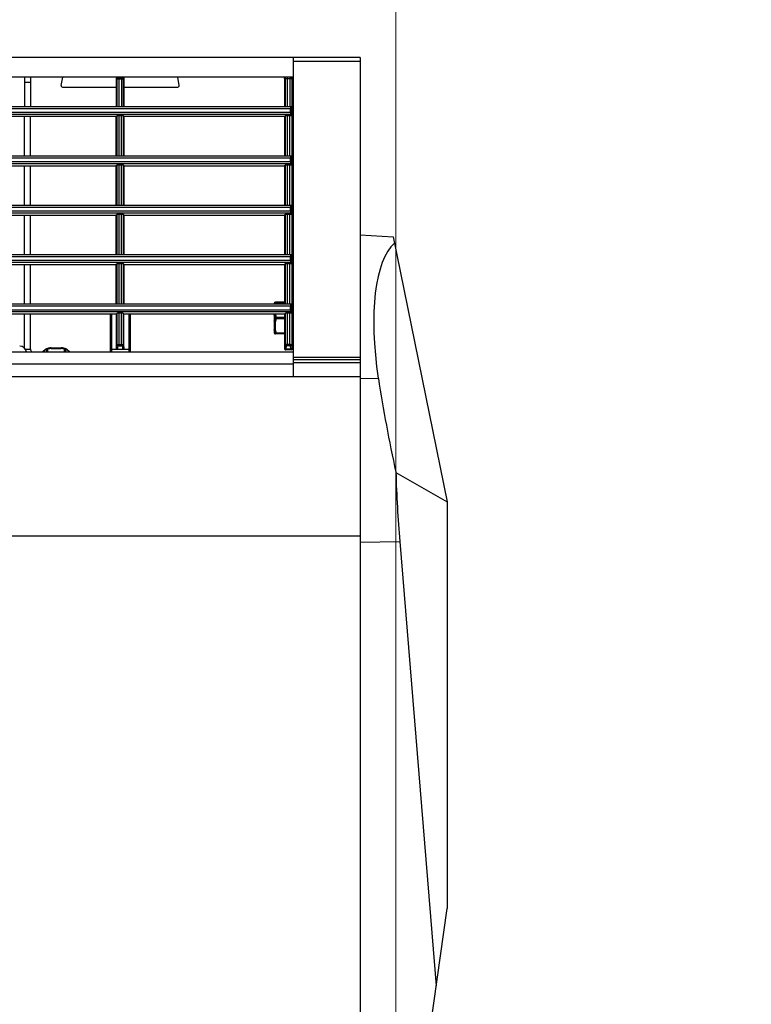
# Model space of a CAD drawing. Header units: millimetres. Extents: x -17122 to 7392, y -6480 to -3200.
# Tile 34 of 70: x -1948 to -1930, y -4912 to -4887. Entities that reach past the tile are written whole.
import ezdxf
from ezdxf.lldxf.tags import DXFTag

# ---------------------------------------------------------------- set-up
doc = ezdxf.new("R2010")
doc.units = ezdxf.units.MM
doc.layers.add('IS_Armatura_Therm', color=7, linetype='SOLID', true_color=0x000000)
doc.layers.add('IS_Wężownica OChP', color=7, linetype='Continuous', lineweight=5, true_color=0x800080)
tags = doc.linetypes.add('SOLID', pattern=[10, 10, 0]).pattern_tags.tags
tags[6:7] = [DXFTag(74, 4), DXFTag(75, 0), DXFTag(340, '0'), DXFTag(46, 0.0), DXFTag(50, 0.0), DXFTag(44, 0.0), DXFTag(45, 0.0)]
tags[4:5] = [DXFTag(74, 4), DXFTag(75, 0), DXFTag(340, '0'), DXFTag(46, 0.0), DXFTag(50, 0.0), DXFTag(44, 0.0), DXFTag(45, 0.0)]

# ---------------------------------------------------------------- blocks, each defined once
blk = doc.blocks.new('A$C3BB659E6')
at = {"color": 7, "linetype": 'Continuous'}
for p, q in [((22, 78.72), (22, 464.01)), ((22, 373.42), (0, 216.88)), ((12, 123.97), (2.74, 236.4)), ((0, 113.88), (0, 216.88)), ((22, 124.07), (12, 123.97)), ((1604, 122.52), (22, 122.52)), ((13.65, 46.78), (0, 113.88)), ((12.99, 106.43), (0, 113.88)), ((22, 82.61), (17.43, 82.63)), ((22, 82.25), (1604, 82.25)), ((39, 77.17), (39, 82.25)), ((22, 1.38), (22, 78.72)), ((22, 78.72), (39, 78.72)), ((22, 77.95), (39, 77.95)), ((22, 77.35), (39, 77.35)), ((1587, 78.98), (39, 78.98)), ((39, 1.38), (39, 77.17)), ((1587, 75.89), (39, 75.89)), ((39.2, 75.08), (39.2, 6.68)), ((39.2, 75.08), (39.22, 75.08)), ((39.26, 74.92), (39.36, 74.15)), ((39.5, 75.38), (40.9, 75.38)), ((39.56, 75.21), (39.66, 74.44)), ((39.56, 75.21), (40.84, 75.21)), ((40.74, 74.44), (40.84, 75.21)), ((41.04, 74.15), (41.14, 74.92)), ((41.18, 75.08), (41.2, 75.08)), ((41.2, 66.38), (41.2, 75.08)), ((80.3, 66.38), (80.3, 75.89)), ((80.6, 66.38), (80.6, 75.89)), ((80.6, 75.34), (85, 75.34)), ((81.84, 75.03), (81.84, 66.38)), ((81.96, 74.15), (81.84, 75.03)), ((82.26, 74.44), (82.14, 75.34)), ((83.46, 75.34), (83.34, 74.44)), ((83.76, 75.03), (83.64, 74.15)), ((83.76, 75.03), (83.76, 66.38)), ((85, 66.38), (85, 75.89)), ((85.3, 66.38), (85.3, 75.89)), ((96.25, 75.33), (95.58, 75.89)), ((96.18, 75.48), (95.7, 75.89)), ((96.6, 75.89), (96.6, 75.31)), ((96.86, 75.89), (96.86, 75.24)), ((97.71, 75.06), (97.71, 74.9)), ((100.29, 75.06), (97.71, 75.06)), ((100.29, 74.9), (97.71, 74.9)), ((100.29, 74.9), (100.29, 75.06)), ((101.14, 75.89), (101.14, 75.24)), ((101.4, 75.89), (101.4, 75.31)), ((101.75, 75.33), (102.42, 75.89)), ((101.82, 75.48), (102.3, 75.89)), ((105.5, 75.21), (105.5, 66.38)), ((106.83, 75.21), (105.5, 75.21)), ((107, 75.02), (107, 66.38)), ((39.2, 74.38), (39, 74.38)), ((39.36, 6.68), (39.36, 74.15)), ((39.86, 74.39), (39.86, 66.16)), ((39.86, 74.39), (40.54, 74.39)), ((39.86, 74.1), (40.54, 74.1)), ((40.54, 66.16), (40.54, 74.39)), ((41.04, 66.18), (41.04, 74.15)), ((81.96, 74.15), (81.96, 66.18)), ((82.46, 74.39), (82.46, 66.16)), ((83.14, 74.39), (82.46, 74.39)), ((83.14, 74.1), (82.46, 74.1)), ((83.14, 66.16), (83.14, 74.39)), ((83.64, 66.18), (83.64, 74.15)), ((41.2, 71.38), (43.5, 71.38)), ((41.2, 71.23), (43.3, 71.23)), ((43.3, 71.23), (43.3, 71.38)), ((43.5, 70.5), (43.5, 68.26)), ((43.56, 71.21), (43.76, 71.22)), ((43.76, 71.22), (43.76, 70.46)), ((43.8, 66.38), (43.8, 71.08)), ((41.2, 67.53), (43.3, 67.53)), ((43.3, 67.23), (43.3, 67.53)), ((43.76, 66.62), (43.76, 68.14)), ((39.42, 66.17), (39.42, 63.88)), ((39.42, 66.17), (39.69, 65.83)), ((39.69, 65.83), (296.31, 65.83)), ((39.7, 65.33), (39.7, 64.38)), ((39.7, 65.33), (296.3, 65.33)), ((39.86, 66.16), (40.54, 66.16)), ((41.2, 66.38), (41.04, 66.18)), ((41.2, 67.23), (43.3, 67.23)), ((41.2, 66.38), (81.84, 66.38)), ((43.5, 66.38), (43.5, 66.5)), ((81.8, 66.38), (81.96, 66.18)), ((82.46, 66.16), (83.14, 66.16)), ((83.8, 66.38), (83.64, 66.18)), ((83.76, 66.38), (124.44, 66.38)), ((39.42, 63.88), (296.58, 63.88)), ((39.7, 64.38), (296.3, 64.38)), ((39.86, 63.88), (39.86, 53.66)), ((40.54, 53.66), (40.54, 63.88)), ((41.04, 53.68), (41.04, 63.88)), ((41.2, 53.88), (41.2, 63.88)), ((41.2, 63.53), (43.3, 63.53)), ((41.2, 63.38), (43.5, 63.38)), ((43.3, 63.38), (43.3, 63.53)), ((43.76, 63.88), (43.76, 63.54)), ((43.8, 63.88), (43.8, 63.68)), ((81.8, 63.88), (81.8, 53.88)), ((81.96, 63.88), (81.96, 53.68)), ((82.46, 63.88), (82.46, 53.66)), ((83.14, 53.66), (83.14, 63.88)), ((83.64, 53.68), (83.64, 63.88)), ((83.8, 63.88), (83.8, 53.88)), ((105.5, 63.88), (105.5, 53.88)), ((107, 63.88), (107, 53.88)), ((39.2, 60.38), (39, 60.38)), ((39.42, 53.67), (39.42, 51.38)), ((39.42, 53.67), (39.69, 53.33)), ((39.69, 53.33), (296.31, 53.33)), ((39.7, 52.83), (39.7, 51.88)), ((39.7, 52.83), (296.3, 52.83)), ((39.86, 53.66), (40.54, 53.66)), ((41.2, 53.88), (41.04, 53.68)), ((41.2, 53.88), (81.8, 53.88)), ((81.8, 53.88), (81.96, 53.68)), ((82.46, 53.66), (83.14, 53.66)), ((83.8, 53.88), (83.64, 53.68)), ((83.8, 53.88), (124.4, 53.88)), ((39.42, 51.38), (296.58, 51.38)), ((39.7, 51.88), (296.3, 51.88)), ((39.86, 51.38), (39.86, 41.16)), ((40.54, 41.16), (40.54, 51.38)), ((41.04, 41.18), (41.04, 51.38)), ((41.2, 41.38), (41.2, 51.38)), ((81.8, 51.38), (81.8, 41.38)), ((81.96, 51.38), (81.96, 41.18)), ((82.46, 51.38), (82.46, 41.16)), ((83.14, 41.16), (83.14, 51.38)), ((83.64, 41.18), (83.64, 51.38)), ((83.8, 51.38), (83.8, 41.38)), ((105.5, 51.38), (105.5, 41.38)), ((107, 51.38), (107, 41.38)), ((22, 46.34), (13.65, 46.78)), ((39.42, 41.17), (39.42, 38.88)), ((39.42, 41.17), (39.69, 40.83)), ((39.69, 40.83), (296.31, 40.83)), ((39.7, 40.33), (39.7, 39.38)), ((39.7, 40.33), (296.3, 40.33)), ((39.86, 41.16), (40.54, 41.16)), ((41.2, 41.38), (41.04, 41.18)), ((41.2, 41.38), (81.8, 41.38)), ((81.8, 41.38), (81.96, 41.18)), ((82.46, 41.16), (83.14, 41.16)), ((83.8, 41.38), (83.64, 41.18)), ((83.8, 41.38), (124.4, 41.38)), ((39.42, 38.88), (296.58, 38.88)), ((39.7, 39.38), (296.3, 39.38)), ((39.86, 38.88), (39.86, 28.66)), ((40.54, 28.66), (40.54, 38.88)), ((41.04, 28.68), (41.04, 38.88)), ((41.2, 28.88), (41.2, 38.88)), ((81.8, 38.88), (81.8, 28.88)), ((81.96, 38.88), (81.96, 28.68)), ((82.46, 38.88), (82.46, 28.66)), ((83.14, 28.66), (83.14, 38.88)), ((83.64, 28.68), (83.64, 38.88)), ((83.8, 38.88), (83.8, 28.88)), ((105.5, 38.88), (105.5, 28.88)), ((107, 38.88), (107, 28.88)), ((39.42, 28.67), (39.42, 26.38)), ((39.42, 28.67), (39.69, 28.33)), ((39.69, 28.33), (296.31, 28.33)), ((39.7, 27.83), (39.7, 26.88)), ((39.7, 27.83), (296.3, 27.83)), ((39.86, 28.66), (40.54, 28.66)), ((41.2, 28.88), (41.04, 28.68)), ((41.2, 28.88), (81.8, 28.88)), ((81.8, 28.88), (81.96, 28.68)), ((82.46, 28.66), (83.14, 28.66)), ((83.8, 28.88), (83.64, 28.68)), ((83.8, 28.88), (124.4, 28.88)), ((39.42, 26.38), (296.58, 26.38)), ((39.7, 26.88), (296.3, 26.88)), ((39.86, 26.38), (39.86, 16.16)), ((40.54, 16.16), (40.54, 26.38)), ((41.04, 16.18), (41.04, 26.38)), ((41.2, 16.38), (41.2, 26.38)), ((81.8, 26.38), (81.8, 16.38)), ((81.96, 26.38), (81.96, 16.18)), ((82.46, 26.38), (82.46, 16.16)), ((83.14, 16.16), (83.14, 26.38)), ((83.64, 16.18), (83.64, 26.38)), ((83.8, 26.38), (83.8, 16.38)), ((105.5, 26.38), (105.5, 16.38)), ((107, 26.38), (107, 16.38)), ((39.42, 16.17), (39.42, 13.88)), ((39.42, 16.17), (39.69, 15.83)), ((39.69, 15.83), (296.31, 15.83)), ((39.7, 15.33), (39.7, 14.38)), ((39.7, 15.33), (296.3, 15.33)), ((39.86, 16.16), (40.54, 16.16)), ((41.2, 16.38), (41.04, 16.18)), ((41.2, 16.38), (81.8, 16.38)), ((81.8, 16.38), (81.96, 16.18)), ((82.46, 16.16), (83.14, 16.16)), ((83.8, 16.38), (83.64, 16.18)), ((83.8, 16.38), (124.4, 16.38)), ((39.42, 13.88), (296.58, 13.88)), ((39.7, 14.38), (296.3, 14.38)), ((39.86, 6.38), (39.86, 13.88)), ((40.54, 6.38), (40.54, 13.88)), ((41.04, 6.68), (41.04, 13.88)), ((41.2, 6.68), (41.2, 13.88)), ((81.8, 13.88), (81.8, 6.68)), ((81.96, 13.88), (81.96, 6.84)), ((82.46, 6.54), (82.46, 13.88)), ((83.14, 6.54), (83.14, 13.88)), ((83.64, 6.84), (83.64, 13.88)), ((83.8, 6.68), (83.8, 13.88)), ((105.5, 6.38), (105.5, 13.88)), ((107, 6.38), (107, 13.88)), ((67.86, 8.53), (68.24, 6.38)), ((81.8, 8.88), (68.16, 8.88)), ((97.44, 8.88), (83.8, 8.88)), ((97.74, 8.53), (97.36, 6.38)), ((107, 7.63), (105.5, 7.63)), ((39, 6.38), (1587, 6.38)), ((41.2, 6.68), (39.2, 6.68)), ((81.96, 6.84), (81.8, 6.68)), ((82.26, 6.54), (82.1, 6.38)), ((83.14, 6.84), (82.46, 6.84)), ((83.14, 6.54), (82.46, 6.54)), ((83.5, 6.38), (83.34, 6.54)), ((83.8, 6.68), (83.64, 6.84)), ((22, 2.38), (39, 2.38)), ((22, 1.38), (1604, 1.38))]:
    blk.add_line(p, q, dxfattribs=at)
for points in [[(96.31, 75.29), (96.36, 75.26), (96.44, 75.22), (96.52, 75.19), (96.61, 75.15), (96.7, 75.12), (96.77, 75.1)], [(96.79, 75.09), (96.93, 75.06), (97.09, 75.02), (97.25, 74.98), (97.4, 74.95), (97.55, 74.93), (97.66, 74.91)], [(100.34, 74.91), (100.45, 74.93), (100.6, 74.95), (100.75, 74.98), (100.91, 75.02), (101.07, 75.06), (101.21, 75.09)], [(101.23, 75.1), (101.3, 75.12), (101.39, 75.15), (101.47, 75.19), (101.56, 75.22), (101.63, 75.26), (101.69, 75.29)]]:
    blk.add_lwpolyline(points, dxfattribs=at)
for centre, radius, start, end in [((39.5, 75.08), 0.3, 89.9827, 179.9824), ((39.52, 75.08), 0.3, 90.0178, 180.0171), ((40.88, 75.08), 0.3, 359.9829, 89.9822), ((40.9, 75.08), 0.3, 0.0176, 90.0173), ((96.44, 75.56), 0.301, 230.0269, 243.5544), ((96.41, 75.48), 0.217, 229.8369, 241.583), ((96.41, 75.48), 0.217, 241.5449, 243.1578), ((96.86, 75.38), 0.301, 251.4533, 255.8432), ((97.71, 75.2), 0.301, 260.546, 269.9918), ((100.29, 75.2), 0.301, 269.9945, 279.4616), ((101.14, 75.38), 0.301, 284.1568, 288.5468), ((100.42, 78.25), 3.1, 288.4411, 296.9038), ((101.56, 75.56), 0.301, 296.8884, 310.0148), ((108.25, 76.31), 1.8, 193.5362, 270), ((43.5, 71.08), 0.3, 0, 90), ((35.87, 66.01), 7.83, 341.5113, 344.1916), ((43.5, 63.68), 0.3, 270, 0), ((35.98, 66.04), 7.97, 341.8198, 344.2984), ((42.52, 43.83), 19.75, 86.4119, 87.0038), ((68.16, 8.58), 0.3, 90, 190), ((97.44, 8.58), 0.3, 350, 90), ((39.66, 6.68), 0.3, 179.9825, 269.9825), ((40.74, 6.68), 0.3, 270.0175, 0.0175), ((82.26, 6.84), 0.3, 180.0846, 269.9154), ((83.34, 6.84), 0.3, 270.0846, 359.9154)]:
    blk.add_arc(centre, radius, start, end, dxfattribs=at)
for centre, major_axis, ratio, start_param, end_param in [((-47.34, 95.5), (0, 146.02), 0.414311, -1.495933, -1.374623), ((-38.76, 94.08), (-31.19, 146.05), 0.35612, -1.724946, -1.56233), ((2.6, 85.65), (-8.23, 38.55), 0.35612, -2.947699, -1.724946), ((39.86, 66.18), (0.5, 0), 0.043661, -2.655799, -1.570796), ((39.69, 65.33), (0, 0.5), 0.034921, -1.570796, -0.043633), ((40.54, 66.18), (0.5, 0), 0.043661, -1.570796, -0.034907), ((82.46, 66.18), (0.5, 0), 0.043661, -3.106686, -1.570796), ((83.14, 66.18), (0.5, 0), 0.043661, -1.570796, -0.034907), ((39.69, 64.38), (0, 0.5), 0.034921, -3.141593, -1.570796), ((39.86, 53.68), (0.5, 0), 0.043661, -2.655799, -1.570796), ((39.69, 52.83), (0, 0.5), 0.034921, -1.570796, -0.043633), ((40.54, 53.68), (0.5, 0), 0.043661, -1.570796, -0.034907), ((82.46, 53.68), (0.5, 0), 0.043661, -3.106686, -1.570796), ((83.14, 53.68), (0.5, 0), 0.043661, -1.570796, -0.034907), ((39.69, 51.88), (0, 0.5), 0.034921, -3.141593, -1.570796), ((39.86, 41.18), (0.5, 0), 0.043661, -2.655799, -1.570796), ((39.69, 40.33), (0, 0.5), 0.034921, -1.570796, -0.043633), ((40.54, 41.18), (0.5, 0), 0.043661, -1.570796, -0.034907), ((82.46, 41.18), (0.5, 0), 0.043661, -3.106686, -1.570796), ((83.14, 41.18), (0.5, 0), 0.043661, -1.570796, -0.034907), ((39.69, 39.38), (0, 0.5), 0.034921, -3.141593, -1.570796), ((39.86, 28.68), (0.5, 0), 0.043661, -2.655799, -1.570796), ((39.69, 27.83), (0, 0.5), 0.034921, -1.570796, -0.043633), ((40.54, 28.68), (0.5, 0), 0.043661, -1.570796, -0.034907), ((82.46, 28.68), (0.5, 0), 0.043661, -3.106686, -1.570796), ((83.14, 28.68), (0.5, 0), 0.043661, -1.570796, -0.034907), ((39.69, 26.88), (0, 0.5), 0.034921, -3.141593, -1.570796), ((39.86, 16.18), (0.5, 0), 0.043661, -2.655799, -1.570796), ((39.69, 15.33), (0, 0.5), 0.034921, -1.570796, -0.043633), ((40.54, 16.18), (0.5, 0), 0.043661, -1.570796, -0.034907), ((82.46, 16.18), (0.5, 0), 0.043661, -3.106686, -1.570796), ((83.14, 16.18), (0.5, 0), 0.043661, -1.570796, -0.034907), ((39.69, 14.38), (0, 0.5), 0.034921, -3.141593, -1.570796), ((82.1, 6.68), (0.212, 0.212), 0.998783, -3.926382, -2.356803), ((83.5, 6.68), (-0.212, 0.212), 0.998783, -3.926382, -2.356803)]:
    blk.add_ellipse(centre, major_axis=major_axis, ratio=ratio, start_param=start_param, end_param=end_param, dxfattribs=at)
for points, knots in [([(39.22, 75.08), (39.22, 75.08), (39.23, 75.06), (39.24, 75.03), (39.25, 74.98), (39.25, 74.94), (39.26, 74.92)], [0, 0, 0, 0, 0.087307, 0.277096, 0.580957, 1, 1, 1, 1]), ([(39.56, 75.21), (39.48, 75.21), (39.33, 75.15), (39.26, 74.99), (39.26, 74.92)], [0, 0, 0, 0, 0.505954, 1, 1, 1, 1]), ([(39.52, 75.38), (39.52, 75.38), (39.52, 75.37), (39.53, 75.37), (39.53, 75.37)], [0, 0, 0, 0, 0.650799, 1, 1, 1, 1]), ([(39.53, 75.37), (39.53, 75.35), (39.55, 75.3), (39.55, 75.24), (39.56, 75.21)], [0, 0, 0, 0, 0.357557, 1, 1, 1, 1]), ([(40.84, 75.21), (40.85, 75.23), (40.85, 75.28), (40.86, 75.33), (40.87, 75.36), (40.88, 75.38), (40.88, 75.38)], [0, 0, 0, 0, 0.420731, 0.725443, 0.914994, 1, 1, 1, 1]), ([(40.84, 75.21), (40.92, 75.21), (41.07, 75.15), (41.14, 74.99), (41.14, 74.92)], [0, 0, 0, 0, 0.505954, 1, 1, 1, 1]), ([(41.14, 74.92), (41.15, 74.94), (41.15, 74.98), (41.16, 75.03), (41.17, 75.06), (41.18, 75.08), (41.18, 75.08)], [0, 0, 0, 0, 0.419043, 0.722904, 0.912693, 1, 1, 1, 1]), ([(80.3, 75.32), (80.3, 75.32), (80.31, 75.32), (80.33, 75.33), (80.35, 75.33), (80.41, 75.33), (80.49, 75.33), (80.56, 75.34), (80.6, 75.34)], [0, 0, 0, 0, 0.020938, 0.078209, 0.170589, 0.294707, 0.618302, 1, 1, 1, 1]), ([(81.84, 75.03), (81.84, 75.1), (81.9, 75.27), (82.06, 75.34), (82.14, 75.34)], [0, 0, 0, 0, 0.500877, 1, 1, 1, 1]), ([(83.46, 75.34), (83.54, 75.34), (83.7, 75.27), (83.76, 75.1), (83.76, 75.03)], [0, 0, 0, 0, 0.499123, 1, 1, 1, 1]), ([(85.3, 75.32), (85.3, 75.32), (85.29, 75.32), (85.28, 75.33), (85.25, 75.33), (85.19, 75.33), (85.11, 75.33), (85.04, 75.34), (85, 75.34)], [0, 0, 0, 0, 0.020938, 0.078209, 0.170589, 0.294707, 0.618302, 1, 1, 1, 1]), ([(96.18, 75.48), (96.22, 75.47), (96.35, 75.4), (96.5, 75.34), (96.6, 75.31)], [0, 0, 0, 0, 0.258192, 1, 1, 1, 1]), ([(96.25, 75.33), (96.24, 75.34), (96.2, 75.38), (96.18, 75.44), (96.18, 75.48)], [0, 0, 0, 0, 0.2402, 1, 1, 1, 1]), ([(96.18, 75.48), (96.18, 75.45), (96.2, 75.4), (96.23, 75.36), (96.23, 75.35)], [0, 0, 0, 0, 0.757809, 1, 1, 1, 1]), ([(96.6, 75.31), (96.64, 75.28), (96.72, 75.25), (96.81, 75.24), (96.86, 75.24)], [0, 0, 0, 0, 0.446537, 1, 1, 1, 1]), ([(96.6, 75.31), (96.61, 75.26), (96.65, 75.17), (96.73, 75.11), (96.77, 75.1)], [0, 0, 0, 0, 0.517023, 1, 1, 1, 1]), ([(96.86, 75.24), (96.86, 75.21), (96.84, 75.18), (96.82, 75.13), (96.81, 75.1), (96.8, 75.09), (96.79, 75.09)], [0, 0, 0, 0, 0.397425, 0.706733, 0.908382, 1, 1, 1, 1]), ([(97.66, 74.91), (97.66, 74.91), (97.67, 74.92), (97.68, 74.95), (97.69, 75), (97.7, 75.04), (97.71, 75.06)], [0, 0, 0, 0, 0.08064, 0.281139, 0.594983, 1, 1, 1, 1]), ([(100.29, 75.06), (100.29, 75.04), (100.31, 75), (100.32, 74.95), (100.33, 74.92), (100.34, 74.91), (100.34, 74.91), (100.34, 74.91)], [0, 0, 0, 0, 0.403477, 0.719763, 0.919646, 0.976505, 1, 1, 1, 1]), ([(101.14, 75.24), (101.19, 75.24), (101.28, 75.25), (101.36, 75.28), (101.4, 75.31)], [0, 0, 0, 0, 0.553463, 1, 1, 1, 1]), ([(101.14, 75.24), (101.14, 75.21), (101.16, 75.18), (101.18, 75.13), (101.19, 75.1), (101.2, 75.09), (101.21, 75.09)], [0, 0, 0, 0, 0.397425, 0.706733, 0.908382, 1, 1, 1, 1]), ([(101.4, 75.31), (101.39, 75.26), (101.35, 75.17), (101.27, 75.11), (101.23, 75.1)], [0, 0, 0, 0, 0.517023, 1, 1, 1, 1]), ([(101.82, 75.48), (101.82, 75.47), (101.81, 75.41), (101.78, 75.35), (101.75, 75.33)], [0, 0, 0, 0, 0.26962, 1, 1, 1, 1]), ([(101.77, 75.35), (101.79, 75.38), (101.81, 75.42), (101.82, 75.47), (101.82, 75.48)], [0, 0, 0, 0, 0.740292, 1, 1, 1, 1]), ([(105.5, 75.21), (105.5, 75.34), (105.44, 75.61), (105.26, 75.81), (105.16, 75.89)], [0, 0, 0, 0, 0.510837, 1, 1, 1, 1]), ([(39.66, 74.44), (39.58, 74.44), (39.43, 74.38), (39.36, 74.23), (39.36, 74.15)], [0, 0, 0, 0, 0.505954, 1, 1, 1, 1]), ([(39.36, 74.15), (39.36, 74.15), (39.38, 74.14), (39.41, 74.13), (39.45, 74.12), (39.54, 74.11), (39.68, 74.1), (39.79, 74.1), (39.86, 74.1)], [0, 0, 0, 0, 0.031717, 0.09448, 0.188975, 0.31256, 0.629303, 1, 1, 1, 1]), ([(39.66, 74.44), (39.66, 74.43), (39.68, 74.42), (39.75, 74.4), (39.81, 74.39), (39.86, 74.39)], [0, 0, 0, 0, 0.121032, 0.337953, 1, 1, 1, 1]), ([(40.54, 74.39), (40.59, 74.39), (40.65, 74.4), (40.72, 74.42), (40.74, 74.43), (40.74, 74.44)], [0, 0, 0, 0, 0.662047, 0.878968, 1, 1, 1, 1]), ([(40.54, 74.1), (40.61, 74.1), (40.72, 74.1), (40.86, 74.11), (40.95, 74.12), (40.99, 74.13), (41.02, 74.14), (41.04, 74.15), (41.04, 74.15)], [0, 0, 0, 0, 0.370697, 0.68744, 0.811025, 0.90552, 0.968283, 1, 1, 1, 1]), ([(40.74, 74.44), (40.82, 74.44), (40.97, 74.38), (41.04, 74.23), (41.04, 74.15)], [0, 0, 0, 0, 0.505954, 1, 1, 1, 1]), ([(81.96, 74.15), (81.96, 74.23), (82.03, 74.38), (82.18, 74.44), (82.26, 74.44)], [0, 0, 0, 0, 0.494046, 1, 1, 1, 1]), ([(82.46, 74.1), (82.39, 74.1), (82.28, 74.1), (82.14, 74.11), (82.05, 74.12), (82.01, 74.13), (81.98, 74.14), (81.96, 74.15), (81.96, 74.15)], [0, 0, 0, 0, 0.370691, 0.687436, 0.811023, 0.905521, 0.968284, 1, 1, 1, 1]), ([(82.46, 74.39), (82.41, 74.39), (82.35, 74.4), (82.28, 74.42), (82.26, 74.43), (82.26, 74.44)], [0, 0, 0, 0, 0.662045, 0.878967, 1, 1, 1, 1]), ([(83.34, 74.44), (83.34, 74.43), (83.32, 74.42), (83.25, 74.4), (83.19, 74.39), (83.14, 74.39)], [0, 0, 0, 0, 0.121033, 0.337955, 1, 1, 1, 1]), ([(83.64, 74.15), (83.64, 74.15), (83.62, 74.14), (83.59, 74.13), (83.55, 74.12), (83.46, 74.11), (83.32, 74.1), (83.21, 74.1), (83.14, 74.1)], [0, 0, 0, 0, 0.031716, 0.094479, 0.188977, 0.312564, 0.629309, 1, 1, 1, 1]), ([(83.64, 74.15), (83.64, 74.23), (83.57, 74.38), (83.42, 74.44), (83.34, 74.44)], [0, 0, 0, 0, 0.494046, 1, 1, 1, 1]), ([(43.3, 71.38), (43.35, 71.38), (43.46, 71.35), (43.53, 71.26), (43.56, 71.21)], [0, 0, 0, 0, 0.495115, 1, 1, 1, 1]), ([(43.3, 71.23), (43.35, 71.24), (43.43, 71.25), (43.53, 71.23), (43.56, 71.21)], [0, 0, 0, 0, 0.579116, 1, 1, 1, 1]), ([(43.76, 71.22), (43.74, 71.27), (43.66, 71.35), (43.55, 71.38), (43.5, 71.38)], [0, 0, 0, 0, 0.502036, 1, 1, 1, 1]), ([(43.5, 70.5), (43.53, 70.5), (43.59, 70.51), (43.68, 70.5), (43.74, 70.48), (43.76, 70.46)], [0, 0, 0, 0, 0.294799, 0.689984, 1, 1, 1, 1]), ([(43.8, 70.35), (43.8, 70.39), (43.72, 70.46), (43.61, 70.49), (43.54, 70.5), (43.5, 70.5)], [0, 0, 0, 0, 0.387473, 0.675907, 1, 1, 1, 1]), ([(43.3, 67.53), (43.35, 67.51), (43.44, 67.48), (43.53, 67.42), (43.56, 67.38)], [0, 0, 0, 0, 0.544267, 1, 1, 1, 1]), ([(43.3, 67.23), (43.35, 67.24), (43.44, 67.28), (43.53, 67.34), (43.56, 67.38)], [0, 0, 0, 0, 0.544267, 1, 1, 1, 1]), ([(43.5, 68.26), (43.54, 68.26), (43.61, 68.25), (43.72, 68.22), (43.8, 68.15), (43.8, 68.11)], [0, 0, 0, 0, 0.324383, 0.612804, 1, 1, 1, 1]), ([(43.76, 68.14), (43.75, 68.15), (43.67, 68.21), (43.58, 68.25), (43.5, 68.26)], [0, 0, 0, 0, 0.212168, 1, 1, 1, 1]), ([(43.8, 68.11), (43.8, 68.11), (43.79, 68.13), (43.77, 68.13), (43.76, 68.14)], [0, 0, 0, 0, 0.152574, 1, 1, 1, 1]), ([(43.8, 66.65), (43.8, 66.6), (43.72, 66.54), (43.61, 66.51), (43.54, 66.5), (43.5, 66.5)], [0, 0, 0, 0, 0.387473, 0.675907, 1, 1, 1, 1]), ([(43.5, 66.5), (43.53, 66.5), (43.58, 66.51), (43.67, 66.55), (43.73, 66.59), (43.76, 66.62)], [0, 0, 0, 0, 0.27656, 0.546334, 1, 1, 1, 1]), ([(43.76, 66.62), (43.77, 66.62), (43.78, 66.63), (43.8, 66.64), (43.8, 66.65)], [0, 0, 0, 0, 0.372243, 1, 1, 1, 1]), ([(43.3, 63.38), (43.35, 63.38), (43.46, 63.41), (43.53, 63.5), (43.56, 63.55)], [0, 0, 0, 0, 0.495116, 1, 1, 1, 1]), ([(43.3, 63.53), (43.35, 63.52), (43.43, 63.5), (43.53, 63.53), (43.56, 63.55)], [0, 0, 0, 0, 0.579115, 1, 1, 1, 1]), ([(43.5, 63.38), (43.55, 63.38), (43.66, 63.41), (43.73, 63.49), (43.76, 63.54)], [0, 0, 0, 0, 0.497882, 1, 1, 1, 1]), ([(39.5, 6.38), (39.42, 6.38), (39.26, 6.44), (39.2, 6.6), (39.2, 6.68)], [0, 0, 0, 0, 0.499988, 1, 1, 1, 1]), ([(41.2, 6.68), (41.2, 6.6), (41.14, 6.44), (40.98, 6.38), (40.9, 6.38)], [0, 0, 0, 0, 0.500012, 1, 1, 1, 1]), ([(82.46, 6.84), (82.4, 6.84), (82.28, 6.84), (82.14, 6.84), (82.05, 6.84), (82.01, 6.84), (81.98, 6.84), (81.96, 6.84), (81.96, 6.84)], [0, 0, 0, 0, 0.374756, 0.694936, 0.819487, 0.913937, 0.974831, 1, 1, 1, 1]), ([(82.46, 6.54), (82.43, 6.54), (82.39, 6.54), (82.33, 6.54), (82.28, 6.54), (82.27, 6.54), (82.26, 6.54), (82.26, 6.54)], [0, 0, 0, 0, 0.374354, 0.694195, 0.913083, 0.97415, 1, 1, 1, 1]), ([(83.64, 6.84), (83.64, 6.84), (83.62, 6.84), (83.59, 6.84), (83.55, 6.84), (83.46, 6.84), (83.32, 6.84), (83.2, 6.84), (83.14, 6.84)], [0, 0, 0, 0, 0.025169, 0.086063, 0.180513, 0.305064, 0.625244, 1, 1, 1, 1]), ([(83.34, 6.54), (83.34, 6.54), (83.33, 6.54), (83.32, 6.54), (83.27, 6.54), (83.21, 6.54), (83.17, 6.54), (83.14, 6.54)], [0, 0, 0, 0, 0.02585, 0.086917, 0.305805, 0.625646, 1, 1, 1, 1])]:
    blk.add_open_spline(points, degree=3, knots=knots, dxfattribs=at)
for points in [[(96.23, 75.35), (96.24, 75.34), (96.25, 75.33), (96.27, 75.32)], [(96.86, 75.24), (97.14, 75.17), (97.42, 75.1), (97.71, 75.06)], [(100.29, 75.06), (100.58, 75.1), (100.86, 75.17), (101.14, 75.24)], [(101.69, 75.29), (101.72, 75.3), (101.75, 75.32), (101.77, 75.35)], [(43.5, 70.5), (43.45, 70.74), (43.38, 70.99), (43.3, 71.23)], [(43.76, 70.46), (43.71, 70.71), (43.64, 70.96), (43.56, 71.21)], [(43.8, 71.08), (43.8, 71.13), (43.79, 71.18), (43.76, 71.22)], [(43.76, 70.46), (43.78, 70.43), (43.8, 70.39), (43.8, 70.35)], [(43.3, 67.53), (43.38, 67.77), (43.45, 68.01), (43.5, 68.26)], [(43.56, 67.38), (43.64, 67.63), (43.71, 67.88), (43.76, 68.14)], [(43.76, 66.62), (43.71, 66.88), (43.64, 67.13), (43.56, 67.38)], [(43.5, 66.5), (43.45, 66.75), (43.38, 66.99), (43.3, 67.23)], [(43.76, 63.54), (43.79, 63.58), (43.8, 63.63), (43.8, 63.68)]]:
    blk.add_open_spline(points, degree=3, dxfattribs=at)

msp = doc.modelspace()

# ---------------------------------------------------------------- linework, layer by layer
at = {"layer": 'IS_Wężownica OChP', "color": 52, "true_color": 0xc8c800, "transparency": 33554687}
msp.add_lwpolyline([(-1929.577, -4682.1, 0.414214), (-1938.577, -4691.1), (-1938.577, -4917.717, -0.414214), (-1947.577, -4926.717), (-2139.578, -4926.717, -0.414214), (-2148.578, -4917.717), (-2148.578, -4561.1, -0.414214)], format="xyb", dxfattribs=at)

# ---------------------------------------------------------------- block references
at = {"layer": 'IS_Armatura_Therm', "lineweight": 0, "xscale": 0.1, "yscale": 0.1, "zscale": 0.1, "rotation": 180}
msp.add_blockref('A$C3BB659E6', (-1937.277, -4887.699), dxfattribs=at)

doc.saveas('drawing.dxf')
